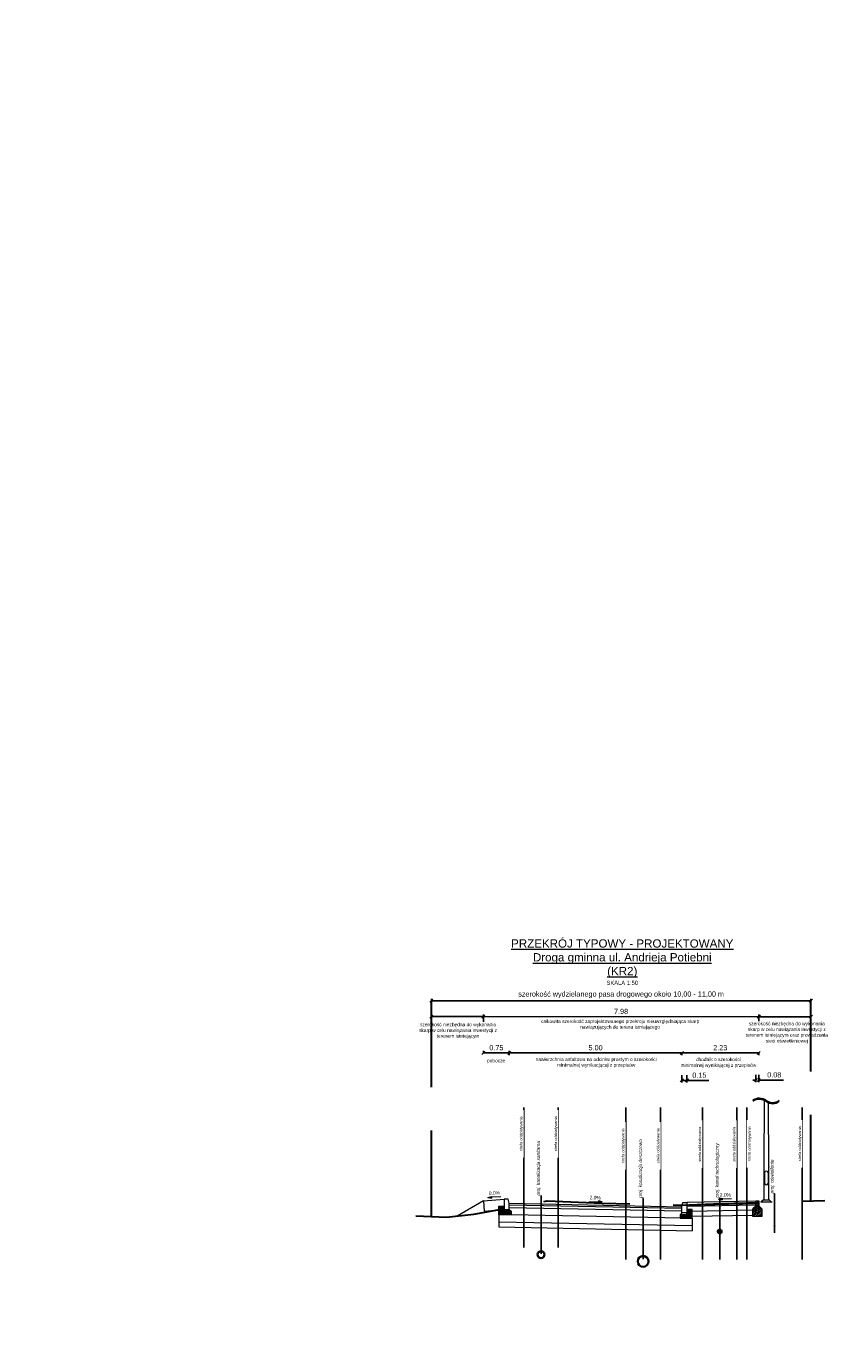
# Model space of a CAD drawing. Header units: metres. Extents: x 7331444 to 14836576, y 5479641 to 11132379.
# Tile 29 of 53: x 7418269 to 7418292, y 5566321 to 5566359. Entities that reach past the tile are written whole.
import ezdxf
from ezdxf import colors
from ezdxf.entities.mleader import LeaderData, LeaderLine
from ezdxf.math import Vec2, Vec3

# ---------------------------------------------------------------- set-up
doc = ezdxf.new("R2010")
doc.units = ezdxf.units.M
doc.linetypes.add('DASHED2', pattern=[0.375, 0.25, -0.125])
doc.layers.add('$2-Szczegóły', color=7, linetype='Continuous', lineweight=13)
doc.styles.add('arial', font='ARIALNI.TTF', dxfattribs={"height": 0.15})
doc.styles.add('obrocony', font='arial.ttf')
doc.styles.add('ZNAKN', font='arial.ttf')
doc.dimstyles.new('przekroj poprzeczny', dxfattribs={"dimscale": 0.15, "dimtxt": 1, "dimasz": 0.6, "dimexe": 0.4, "dimexo": 0.0625, "dimgap": 0.5, "dimtad": 1, "dimzin": 1, "dimdsep": 46, "dimtxsty": 'ZNAKN', "dimblk": 'OBLIQUE', "dimcen": 0.09, "dimadec": 4, "dimazin": 0, "dimtfac": 1, "dimtofl": 0, "dimtmove": 0, "dimatfit": 3, "dimfxl": 1, "dimfxlon": 1, "dimtfill": 1, "dimtolj": 1, "dimtzin": 0, "dimarcsym": 0})

# ---------------------------------------------------------------- blocks, each defined once
blk = doc.blocks.new('_Oblique')
at = {"color": 0, "linetype": 'ByBlock', "lineweight": -2}
blk.add_line((-0.5, -0.5), (0.5, 0.5), dxfattribs=at)
blk = doc.blocks.new('*D228')
at = {"layer": '$2-Szczegóły', "color": 0, "lineweight": -2, "transparency": 16777216}
for p, q in [((7418282.794, 5566329.375), (7418282.794, 5566329.315)), ((7418287.794, 5566329.375), (7418282.794, 5566329.375)), ((7418287.794, 5566329.375), (7418287.794, 5566329.315))]:
    blk.add_line(p, q, dxfattribs=at)
at = {"layer": 'Defpoints', "color": 0, "transparency": 16777216}
for p in [(7418282.794, 5566329.375), (7418282.794, 5566329.375), (7418287.794, 5566329.375)]:
    blk.add_point(p, dxfattribs=at)
at = {"layer": '$2-Szczegóły', "color": 0, "lineweight": -2, "transparency": 16777216, "xscale": 0.09, "yscale": 0.09, "zscale": 0.09, "rotation": 180}
blk.add_blockref('_Oblique', (7418282.794, 5566329.375), dxfattribs=at)
at = {"layer": '$2-Szczegóły', "color": 0, "lineweight": -2, "transparency": 16777216, "xscale": 0.09, "yscale": 0.09, "zscale": 0.09}
blk.add_blockref('_Oblique', (7418287.794, 5566329.375), dxfattribs=at)
at = {"layer": '$2-Szczegóły', "color": 0, "transparency": 16777216, "insert": (7418285.294, 5566329.526), "char_height": 0.15, "attachment_point": 5, "style": 'ZNAKN', "bg_fill": 3, "box_fill_scale": 1.1, "bg_fill_color": 256, "bg_fill_true_color": 13158600, "bg_fill_transparency": 0}
blk.add_mtext('\\A1;5.00', dxfattribs=at)
blk = doc.blocks.new('*D229')
at = {"layer": '$2-Szczegóły', "color": 0, "lineweight": -2, "transparency": 16777216}
for p, q in [((7418287.794, 5566329.375), (7418287.794, 5566329.315)), ((7418290.024, 5566329.375), (7418287.794, 5566329.375)), ((7418290.024, 5566329.375), (7418290.024, 5566329.315))]:
    blk.add_line(p, q, dxfattribs=at)
at = {"layer": 'Defpoints', "color": 0, "transparency": 16777216}
for p in [(7418287.794, 5566329.375), (7418287.794, 5566329.375), (7418290.024, 5566329.375)]:
    blk.add_point(p, dxfattribs=at)
at = {"layer": '$2-Szczegóły', "color": 0, "lineweight": -2, "transparency": 16777216, "xscale": 0.09, "yscale": 0.09, "zscale": 0.09}
for p, rotation in [((7418287.794, 5566329.375), 180.000706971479), ((7418290.024, 5566329.375), 0.0007069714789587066)]:
    blk.add_blockref('_Oblique', p, dxfattribs=dict(at, rotation=rotation))
at = {"layer": '$2-Szczegóły', "color": 0, "transparency": 16777216, "insert": (7418288.909, 5566329.526), "char_height": 0.15, "attachment_point": 5, "rotation": 0.0007, "style": 'ZNAKN', "bg_fill": 3, "box_fill_scale": 1.1, "bg_fill_color": 256, "bg_fill_true_color": 13158600, "bg_fill_transparency": 0}
blk.add_mtext('\\A1;2.23', dxfattribs=at)
blk = doc.blocks.new('*D230')
at = {"layer": '$2-Szczegóły', "color": 0, "lineweight": -2, "transparency": 16777216}
for p, q in [((7418287.794, 5566328.729), (7418287.794, 5566328.519)), ((7418287.794, 5566328.579), (7418287.944, 5566328.579)), ((7418287.944, 5566328.729), (7418287.944, 5566328.519)), ((7418287.944, 5566328.579), (7418288.575, 5566328.579))]:
    blk.add_line(p, q, dxfattribs=at)
at = {"layer": 'Defpoints', "color": 0, "transparency": 16777216}
blk.add_point((7418287.794, 5566328.91), dxfattribs=at)
at = {"layer": '$2-Szczegóły', "color": 0, "lineweight": -2, "transparency": 16777216, "xscale": 0.09, "yscale": 0.09, "zscale": 0.09, "rotation": 180}
blk.add_blockref('_Oblique', (7418287.794, 5566328.579), dxfattribs=at)
at = {"layer": '$2-Szczegóły', "color": 0, "lineweight": -2, "transparency": 16777216, "xscale": 0.09, "yscale": 0.09, "zscale": 0.09}
blk.add_blockref('_Oblique', (7418287.944, 5566328.579), dxfattribs=at)
at = {"layer": '$2-Szczegóły', "color": 0, "transparency": 16777216, "insert": (7418288.304, 5566328.73), "char_height": 0.15, "attachment_point": 5, "style": 'ZNAKN', "bg_fill": 3, "box_fill_scale": 1.1, "bg_fill_color": 256, "bg_fill_true_color": 13158600, "bg_fill_transparency": 0}
blk.add_mtext('\\A1;0.15', dxfattribs=at)
at = {"layer": 'Defpoints', "color": 0, "transparency": 16777216}
for p in [(7418287.944, 5566328.91), (7418287.944, 5566328.579)]:
    blk.add_point(p, dxfattribs=at)
blk = doc.blocks.new('*D231')
at = {"layer": '$2-Szczegóły', "color": 0, "lineweight": -2, "transparency": 16777216}
for p, q in [((7418289.944, 5566328.588), (7418289.854, 5566328.588)), ((7418289.944, 5566328.738), (7418289.944, 5566328.528)), ((7418290.024, 5566328.738), (7418290.024, 5566328.528)), ((7418290.024, 5566328.588), (7418290.744, 5566328.588))]:
    blk.add_line(p, q, dxfattribs=at)
at = {"layer": 'Defpoints', "color": 0, "transparency": 16777216}
for p in [(7418289.944, 5566328.91), (7418290.024, 5566328.91), (7418290.024, 5566328.588)]:
    blk.add_point(p, dxfattribs=at)
at = {"layer": '$2-Szczegóły', "color": 0, "lineweight": -2, "transparency": 16777216, "xscale": 0.09, "yscale": 0.09, "zscale": 0.09}
blk.add_blockref('_Oblique', (7418289.944, 5566328.588), dxfattribs=at)
at = {"layer": '$2-Szczegóły', "color": 0, "lineweight": -2, "transparency": 16777216, "xscale": 0.09, "yscale": 0.09, "zscale": 0.09, "rotation": 180}
blk.add_blockref('_Oblique', (7418290.024, 5566328.588), dxfattribs=at)
at = {"layer": '$2-Szczegóły', "color": 0, "transparency": 16777216, "insert": (7418290.474, 5566328.74), "char_height": 0.15, "attachment_point": 5, "style": 'ZNAKN', "bg_fill": 3, "box_fill_scale": 1.1, "bg_fill_color": 256, "bg_fill_true_color": 13158600, "bg_fill_transparency": 0}
blk.add_mtext('\\A1;0.08', dxfattribs=at)
blk = doc.blocks.new('*D232')
at = {"layer": '$2-Szczegóły', "color": 0, "lineweight": -2, "transparency": 16777216}
for p, q in [((7418282.044, 5566329.375), (7418282.044, 5566329.435)), ((7418282.794, 5566329.375), (7418282.044, 5566329.375)), ((7418282.794, 5566329.375), (7418282.794, 5566329.435))]:
    blk.add_line(p, q, dxfattribs=at)
at = {"layer": '$2-Szczegóły', "color": 0, "lineweight": -2, "transparency": 16777216, "xscale": 0.09, "yscale": 0.09, "zscale": 0.09, "rotation": 180}
blk.add_blockref('_Oblique', (7418282.044, 5566329.375), dxfattribs=at)
at = {"layer": '$2-Szczegóły', "color": 0, "lineweight": -2, "transparency": 16777216, "xscale": 0.09, "yscale": 0.09, "zscale": 0.09}
blk.add_blockref('_Oblique', (7418282.794, 5566329.375), dxfattribs=at)
at = {"layer": '$2-Szczegóły', "color": 0, "transparency": 16777216, "insert": (7418282.419, 5566329.526), "char_height": 0.15, "attachment_point": 5, "style": 'ZNAKN', "bg_fill": 3, "box_fill_scale": 1.1, "bg_fill_color": 256, "bg_fill_true_color": 13158600, "bg_fill_transparency": 0}
blk.add_mtext('\\A1;0.75', dxfattribs=at)
at = {"layer": 'Defpoints', "color": 0, "transparency": 16777216}
for p in [(7418282.044, 5566329.375), (7418282.044, 5566329.375), (7418282.794, 5566329.375)]:
    blk.add_point(p, dxfattribs=at)
blk = doc.blocks.new('*D234')
at = {"layer": '$2-Szczegóły', "color": 0, "lineweight": -2, "transparency": 16777216}
for p, q in [((7418282.044, 5566330.278), (7418282.044, 5566330.488)), ((7418282.044, 5566330.428), (7418290.024, 5566330.427)), ((7418290.024, 5566330.277), (7418290.024, 5566330.487))]:
    blk.add_line(p, q, dxfattribs=at)
at = {"layer": 'Defpoints', "color": 0, "transparency": 16777216}
for p in [(7418290.024, 5566330.427), (7418282.044, 5566329.853), (7418290.024, 5566329.853)]:
    blk.add_point(p, dxfattribs=at)
at = {"layer": '$2-Szczegóły', "color": 0, "lineweight": -2, "transparency": 16777216, "xscale": 0.09, "yscale": 0.09, "zscale": 0.09}
for p, rotation in [((7418282.044, 5566330.428), 179.9978324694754), ((7418290.024, 5566330.427), 359.9978324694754)]:
    blk.add_blockref('_Oblique', p, dxfattribs=dict(at, rotation=rotation))
at = {"layer": '$2-Szczegóły', "color": 0, "transparency": 16777216, "insert": (7418286.034, 5566330.579), "char_height": 0.15, "attachment_point": 5, "rotation": 359.9978, "style": 'ZNAKN', "bg_fill": 3, "box_fill_scale": 1.1, "bg_fill_color": 256, "bg_fill_true_color": 13158600, "bg_fill_transparency": 0}
blk.add_mtext('\\A1;7.98', dxfattribs=at)
blk = doc.blocks.new('*D239')
at = {"layer": '$2-Szczegóły', "color": 0, "lineweight": -2, "transparency": 16777216}
for p, q in [((7418280.534, 5566330.738), (7418280.534, 5566330.948)), ((7418280.534, 5566330.888), (7418291.534, 5566330.888)), ((7418291.534, 5566330.738), (7418291.534, 5566330.948))]:
    blk.add_line(p, q, dxfattribs=at)
at = {"layer": 'Defpoints', "color": 0, "transparency": 16777216}
for p in [(7418291.534, 5566330.888), (7418280.534, 5566330.314), (7418291.534, 5566330.314)]:
    blk.add_point(p, dxfattribs=at)
at = {"layer": '$2-Szczegóły', "color": 0, "lineweight": -2, "transparency": 16777216, "xscale": 0.09, "yscale": 0.09, "zscale": 0.09}
for p, rotation in [((7418280.534, 5566330.888), 179.9984276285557), ((7418291.534, 5566330.888), 359.9984276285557)]:
    blk.add_blockref('_Oblique', p, dxfattribs=dict(at, rotation=rotation))
at = {"layer": '$2-Szczegóły', "color": 0, "transparency": 16777216, "insert": (7418286.034, 5566331.061), "char_height": 0.15, "attachment_point": 5, "rotation": 359.9984, "style": 'ZNAKN', "bg_fill": 3, "box_fill_scale": 1.1, "bg_fill_color": 256, "bg_fill_true_color": 13158600, "bg_fill_transparency": 0}
blk.add_mtext('\\A1;szerokość wydzielanego pasa drogowego około 10,00 - 11,00 m', dxfattribs=at)
blk = doc.blocks.new('*D241')
at = {"layer": '$2-Szczegóły', "color": 0, "lineweight": -2, "transparency": 16777216}
for p, q in [((7418280.534, 5566330.428), (7418280.534, 5566330.488)), ((7418282.044, 5566330.428), (7418280.534, 5566330.428)), ((7418282.044, 5566330.428), (7418282.044, 5566330.488))]:
    blk.add_line(p, q, dxfattribs=at)
at = {"layer": 'Defpoints', "color": 0, "transparency": 16777216}
for p in [(7418280.534, 5566330.428), (7418280.534, 5566330.428), (7418282.044, 5566330.428)]:
    blk.add_point(p, dxfattribs=at)
at = {"layer": '$2-Szczegóły', "color": 0, "lineweight": -2, "transparency": 16777216, "xscale": 0.09, "yscale": 0.09, "zscale": 0.09, "rotation": 180}
blk.add_blockref('_Oblique', (7418280.534, 5566330.428), dxfattribs=at)
at = {"layer": '$2-Szczegóły', "color": 0, "lineweight": -2, "transparency": 16777216, "xscale": 0.09, "yscale": 0.09, "zscale": 0.09}
blk.add_blockref('_Oblique', (7418282.044, 5566330.428), dxfattribs=at)
blk = doc.blocks.new('*D242')
at = {"layer": '$2-Szczegóły', "color": 0, "lineweight": -2, "transparency": 16777216}
for p, q in [((7418290.027, 5566330.427), (7418290.027, 5566330.487)), ((7418291.538, 5566330.427), (7418290.027, 5566330.427)), ((7418291.538, 5566330.427), (7418291.538, 5566330.487))]:
    blk.add_line(p, q, dxfattribs=at)
at = {"layer": 'Defpoints', "color": 0, "transparency": 16777216}
for p in [(7418290.027, 5566330.427), (7418290.027, 5566330.427), (7418291.538, 5566330.427)]:
    blk.add_point(p, dxfattribs=at)
at = {"layer": '$2-Szczegóły', "color": 0, "lineweight": -2, "transparency": 16777216, "xscale": 0.09, "yscale": 0.09, "zscale": 0.09, "rotation": 180}
blk.add_blockref('_Oblique', (7418290.027, 5566330.427), dxfattribs=at)
at = {"layer": '$2-Szczegóły', "color": 0, "lineweight": -2, "transparency": 16777216, "xscale": 0.09, "yscale": 0.09, "zscale": 0.09}
blk.add_blockref('_Oblique', (7418291.538, 5566330.427), dxfattribs=at)
blk = doc.blocks.new('_None')
blk = doc.blocks.new('jn321jk3n12jkn321kj3')
at = {"color": 7, "lineweight": 18}
for p, q in [((7418301.506, 5566192.644), (7418301.493, 5566190.729)), ((7418301.639, 5566190.729), (7418301.626, 5566192.572)), ((7418301.493, 5566190.709), (7418301.493, 5566189.753)), ((7418301.516, 5566190.541), (7418301.516, 5566190.236)), ((7418301.616, 5566190.541), (7418301.616, 5566190.236)), ((7418301.639, 5566189.753), (7418301.639, 5566190.709)), ((7418301.406, 5566189.699), (7418301.406, 5566189.689)), ((7418301.406, 5566189.699), (7418301.726, 5566189.699)), ((7418301.726, 5566189.689), (7418301.406, 5566189.689)), ((7418301.476, 5566189.747), (7418301.422, 5566189.701)), ((7418301.639, 5566189.753), (7418301.492, 5566189.753)), ((7418301.655, 5566189.747), (7418301.709, 5566189.701)), ((7418301.726, 5566189.699), (7418301.726, 5566189.689))]:
    blk.add_line(p, q, dxfattribs=at)
at = {"color": 7, "flags": 128}
for points in [[(7418301.173, 5566192.643, -0.333928), (7418301.568, 5566192.632, 0.347791), (7418301.943, 5566192.643)], [(7418301.173, 5566192.616, -0.333928), (7418301.568, 5566192.606, 0.347791), (7418301.943, 5566192.616)]]:
    blk.add_lwpolyline(points, format="xyb", dxfattribs=at)
at = {"color": 7, "lineweight": 18}
for points in [[(7418301.493, 5566190.729), (7418301.493, 5566190.709)], [(7418301.639, 5566190.729), (7418301.639, 5566190.709)]]:
    blk.add_lwpolyline(points, dxfattribs=at)
for centre, radius, start, end in [((7418301.566, 5566190.539), 0.0501, 2.8995, 177.1005), ((7418301.566, 5566190.239), 0.0501, 182.8995, 357.1005), ((7418301.415, 5566189.709), 0.01, 270, 310), ((7418301.492, 5566189.728), 0.025, 90, 130), ((7418301.639, 5566189.728), 0.025, 50, 90), ((7418301.716, 5566189.709), 0.01, 230, 270)]:
    blk.add_arc(centre, radius, start, end, dxfattribs=at)

msp = doc.modelspace()

# ---------------------------------------------------------------- hatches: boundary and pattern name
at = {"layer": '$2-Szczegóły'}
for points in [[(7418282.275, 5566325.216), (7418282.278, 5566325.166), (7418282.17, 5566325.184)], [(7418285.377, 5566325.087), (7418285.376, 5566325.037), (7418285.484, 5566325.06)], [(7418288.963, 5566325.165), (7418288.964, 5566325.116), (7418288.856, 5566325.138)]]:
    msp.add_hatch(color=7, dxfattribs=at).paths.add_polyline_path(points)
h = msp.add_hatch(dxfattribs=at)
h.set_pattern_fill('ANSI33', scale=0.01)
h.set_pattern_definition([(45, (828726.505685, -31433.45606), (-0.04490128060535, 0.04490128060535), []), (45, (828726.550586, -31433.45606), (-0.04490128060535, 0.04490128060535), [0.03175, -0.015875])])
h.paths.add_polyline_path([(7418290.024, 5566325.089), (7418289.944, 5566325.089), (7418289.944, 5566324.939), (7418289.944, 5566324.789), (7418290.024, 5566324.789)])
h = msp.add_hatch(dxfattribs=at)
h.set_pattern_fill('JIS_STN_1E', scale=0.03)
h.set_pattern_definition([(45, (10686.60557, 13387.73536), (-0.0212132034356, 0.0212132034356), []), (45, (10686.62672, 13387.73536), (-0.0212132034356, 0.0212132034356), [0.03, -0.015])])
h.paths.add_polyline_path([(7418282.494, 5566324.937), (7418282.644, 5566324.937), (7418282.644, 5566324.787), (7418282.844, 5566324.787), (7418282.844, 5566324.687), (7418282.644, 5566324.687), (7418282.494, 5566324.687)])
h = msp.add_hatch(dxfattribs=at)
h.set_pattern_fill('JIS_STN_1E', scale=0.03)
h.set_pattern_definition([(45, (10683.30257, 13387.63536), (-0.0212132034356, 0.0212132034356), []), (45, (10683.32372, 13387.63536), (-0.0212132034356, 0.0212132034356), [0.03, -0.015])])
h.paths.add_polyline_path([(7418288.094, 5566324.837), (7418287.944, 5566324.837), (7418287.944, 5566324.687), (7418287.744, 5566324.687), (7418287.744, 5566324.587), (7418287.944, 5566324.587), (7418288.094, 5566324.587)])
h = msp.add_hatch(dxfattribs=at)
h.set_pattern_fill('ANSI33', scale=0.01)
h.set_pattern_definition([(45, (10733.605285, 13380.58077), (-0.04490128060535, 0.04490128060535), []), (45, (10733.650187, 13380.58077), (-0.04490128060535, 0.04490128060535), [0.03175, -0.015875])])
h.paths.add_polyline_path([(7418290.124, 5566324.639), (7418290.124, 5566324.849), (7418290.024, 5566324.939), (7418290.024, 5566324.789), (7418290.024, 5566324.739), (7418289.944, 5566324.739), (7418289.944, 5566324.789), (7418289.944, 5566324.939), (7418289.844, 5566324.849), (7418289.844, 5566324.639)])
at = {"lineweight": 15}
h = msp.add_hatch(color=1, dxfattribs=at)
h.dxf.hatch_style = 1
h.paths.add_polyline_path([(7418290.495, 5566324.359, 1), (7418290.473, 5566324.359, 1)])

# ---------------------------------------------------------------- linework, layer by layer
at = {"layer": '$2-Szczegóły', "color": 7}
for p, q in [((7418282.275, 5566325.216), (7418282.278, 5566325.166)), ((7418282.794, 5566325.017), (7418287.794, 5566324.917)), ((7418282.794, 5566324.977), (7418287.794, 5566324.877)), ((7418285.377, 5566325.087), (7418285.376, 5566325.037)), ((7418289.944, 5566325.077), (7418287.944, 5566325.037)), ((7418289.946, 5566324.997), (7418287.946, 5566324.957)), ((7418288.963, 5566325.165), (7418288.964, 5566325.116)), ((7418282.794, 5566324.897), (7418287.794, 5566324.797)), ((7418282.844, 5566324.696), (7418287.794, 5566324.597)), ((7418289.946, 5566324.967), (7418287.946, 5566324.927)), ((7418289.844, 5566324.815), (7418288.094, 5566324.78)), ((7418289.844, 5566324.665), (7418288.094, 5566324.63)), ((7418282.494, 5566324.483), (7418288.094, 5566324.371)), ((7418282.494, 5566324.333), (7418288.094, 5566324.221))]:
    msp.add_line(p, q, dxfattribs=at)
at = {"layer": '$2-Szczegóły', "color": 7, "flags": 128}
for points in [[(7418282.044, 5566325.089), (7418281.284, 5566324.647)], [(7418282.044, 5566325.089), (7418282.644, 5566325.137)], [(7418282.044, 5566325.089), (7418282.068, 5566324.79)], [(7418289.944, 5566325.089), (7418290.024, 5566325.089)], [(7418282.068, 5566324.79), (7418282.494, 5566324.824)], [(7418282.494, 5566324.687), (7418282.494, 5566324.333)], [(7418288.094, 5566324.587), (7418288.094, 5566324.221)]]:
    msp.add_lwpolyline(points, dxfattribs=at)
at = {"layer": '$2-Szczegóły', "color": 7}
for points in [[(7418282.17, 5566325.184), (7418282.275, 5566325.216)], [(7418282.17, 5566325.184), (7418282.278, 5566325.166)], [(7418282.55, 5566325.208), (7418282.276, 5566325.191)], [(7418285.103, 5566325.068), (7418285.377, 5566325.062)], [(7418285.484, 5566325.06), (7418285.376, 5566325.037)], [(7418285.484, 5566325.06), (7418285.377, 5566325.087)], [(7418288.856, 5566325.138), (7418288.963, 5566325.165)], [(7418288.856, 5566325.138), (7418288.964, 5566325.116)], [(7418289.237, 5566325.146), (7418288.963, 5566325.14)], [(7418289.944, 5566325.089), (7418290.024, 5566325.089), (7418290.024, 5566324.789), (7418289.944, 5566324.789), (7418289.944, 5566325.089)], [(7418289.844, 5566324.849), (7418289.944, 5566324.939)], [(7418289.844, 5566324.849), (7418289.844, 5566324.639), (7418290.124, 5566324.639), (7418290.124, 5566324.849)], [(7418290.024, 5566324.789), (7418290.024, 5566324.739), (7418289.944, 5566324.739), (7418289.944, 5566324.789)], [(7418290.124, 5566324.849), (7418290.024, 5566324.939)]]:
    msp.add_lwpolyline(points, dxfattribs=at)
at = {"layer": '$2-Szczegóły', "color": 7, "flags": 128}
for points in [[(7418282.764, 5566325.137), (7418282.644, 5566325.137), (7418282.644, 5566324.837), (7418282.794, 5566324.837), (7418282.794, 5566325.017)], [(7418287.824, 5566325.037), (7418287.944, 5566325.037), (7418287.944, 5566324.737), (7418287.794, 5566324.737), (7418287.794, 5566324.917)], [(7418282.644, 5566324.937), (7418282.644, 5566324.787), (7418282.844, 5566324.787), (7418282.844, 5566324.687), (7418282.644, 5566324.687), (7418282.494, 5566324.687), (7418282.494, 5566324.937)], [(7418282.844, 5566324.787), (7418282.644, 5566324.787), (7418282.644, 5566324.837), (7418282.794, 5566324.837)], [(7418287.944, 5566324.837), (7418287.944, 5566324.687), (7418287.744, 5566324.687), (7418287.744, 5566324.587), (7418287.944, 5566324.587), (7418288.094, 5566324.587), (7418288.094, 5566324.837)], [(7418287.744, 5566324.687), (7418287.944, 5566324.687), (7418287.944, 5566324.737), (7418287.794, 5566324.737)]]:
    msp.add_lwpolyline(points, close=True, dxfattribs=at)
at = {"color": 32, "true_color": 0xcd6928, "flags": 128}
for points in [[(7418283.214, 5566323.737), (7418283.214, 5566327.796)], [(7418284.214, 5566323.737), (7418284.214, 5566327.796)]]:
    msp.add_lwpolyline(points, dxfattribs=at)
at = {"color": 44, "flags": 128}
for points in [[(7418286.174, 5566323.391), (7418286.174, 5566327.796)], [(7418287.174, 5566323.391), (7418287.174, 5566327.796)]]:
    msp.add_lwpolyline(points, dxfattribs=at)
at = {"color": 30, "flags": 128}
for points in [[(7418288.394, 5566323.391), (7418288.394, 5566327.796)], [(7418289.394, 5566323.391), (7418289.394, 5566327.796)]]:
    msp.add_lwpolyline(points, dxfattribs=at)
at = {"color": 1, "flags": 128}
for points in [[(7418289.684, 5566327.796), (7418289.684, 5566323.391)], [(7418291.284, 5566327.796), (7418291.284, 5566323.391)]]:
    msp.add_lwpolyline(points, dxfattribs=at)
at = {"color": 7, "linetype": 'DASHED2', "lineweight": 30, "ltscale": 10, "flags": 128}
msp.add_lwpolyline([(7418280.082, 5566324.651), (7418280.978, 5566324.614), (7418281.765, 5566324.698), (7418283.892, 5566325.088), (7418285.484, 5566325.021), (7418287.766, 5566324.964), (7418288.951, 5566325.009), (7418291.937, 5566325.098)], dxfattribs=at)
at = {"color": 30, "lineweight": 35}
msp.add_circle((7418288.894, 5566324.201), 0.055, dxfattribs=at)
msp.add_circle((7418288.894, 5566324.201), 0.055, dxfattribs=at)
at = {"color": 1, "lineweight": 15}
msp.add_circle((7418290.484, 5566324.359), 0.0112, dxfattribs=at)
msp.add_circle((7418290.484, 5566324.359), 0.0112, dxfattribs=at)
at = {"color": 32, "lineweight": 35}
msp.add_circle((7418283.714, 5566323.53), 0.1, dxfattribs=at)
msp.add_circle((7418283.714, 5566323.53), 0.1, dxfattribs=at)
at = {"color": 44, "lineweight": 35}
msp.add_circle((7418286.674, 5566323.333), 0.157, dxfattribs=at)
msp.add_circle((7418286.674, 5566323.333), 0.157, dxfattribs=at)

# ---------------------------------------------------------------- block references
at = {"color": 7}
msp.add_blockref('jn321jk3n12jkn321kj3', (-11.323, 135.359), dxfattribs=at)

# ---------------------------------------------------------------- texts
at = {"layer": '$2-Szczegóły', "color": 7, "char_height": 0.1, "attachment_point": 8, "style": 'obrocony'}
for s, insert, rotation in [('8.0%', (7418282.367, 5566325.263), 3.616), ('2.0%', (7418285.283, 5566325.131), 358.8542), ('2.0%', (7418289.057, 5566325.209), 1.1458)]:
    msp.add_mtext(s, dxfattribs=dict(at, insert=insert, rotation=rotation))

# ---------------------------------------------------------------- dimensions: what is measured, and where the dimension line sits
at = {"layer": '$2-Szczegóły', "color": 7}
dim = msp.add_aligned_dim(p1=(7418280.534, 5566330.314), p2=(7418291.534, 5566330.314), distance=0.574, text='szerokość wydzielanego pasa drogowego około 10,00 - 11,00 m', dimstyle='przekroj poprzeczny', dxfattribs=at)
dim.commit()
dim.dimension.update_dxf_attribs({"geometry": '*D239', "text_midpoint": (7418286.034, 5566331.061)})
for p1, p2, distance, picture, middle in [((7418287.794, 5566329.375), (7418282.794, 5566329.375), 0, '*D228', (7418285.294, 5566329.526)), ((7418289.944, 5566328.91), (7418290.024, 5566328.91), -0.322, '*D231', (7418290.474, 5566328.74))]:
    dim = msp.add_aligned_dim(p1=p1, p2=p2, distance=distance, dimstyle='przekroj poprzeczny', dxfattribs=at)
    dim.commit()
    dim.dimension.update_dxf_attribs({"geometry": picture, "text_midpoint": middle})
dim = msp.add_linear_dim(base=(7418287.944, 5566328.579), p1=(7418287.794, 5566328.91), p2=(7418287.944, 5566328.91), angle=0, dimstyle='przekroj poprzeczny', dxfattribs=at)
dim.commit()
dim.dimension.update_dxf_attribs({"geometry": '*D230', "text_midpoint": (7418288.304, 5566328.579), "dimtype": 161})

# ---------------------------------------------------------------- leaders
at = {"color": 7, "lineweight": 0}
ml = msp.add_multileader_mtext('Standard', dxfattribs=at)
ml.set_content('proj. kanalizacja sanitarna', color=7, style='arial')
ml.set_leader_properties()
ml.set_arrow_properties(name='NONE')
ml.build(insert=Vec2(0, 0))
ml.multileader.update_dxf_attribs({"text_left_attachment_type": 6, "text_right_attachment_type": 6, "dogleg_length": 0.36, "arrow_head_size": 1})
ctx = ml.context
ctx.base_point, ctx.char_height, ctx.arrow_head_size, ctx.landing_gap_size, ctx.plane_origin, ctx.plane_x_axis, ctx.plane_y_axis = Vec3(7418283.714, 5566325.239), 0.1, 1, 0, Vec3(7418283.111, 5566331.862), Vec3(0, 1), Vec3(-1, 0)
ctx.left_attachment, ctx.right_attachment = 6, 6
notes = []
notes.append((ctx, [(1, (1, 1, 0), (7418283.714, 5566324.879), (0, 1), 0.36, [(0, [(7418283.714, 5566323.63)], 0, [])])]))
ctx.mtext.insert, ctx.mtext.text_direction, ctx.mtext.rotation, ctx.mtext.flow_direction = Vec3(7418283.585, 5566325.239), Vec3(0, 1), 1.570796, 5
ml = msp.add_multileader_mtext('Standard', dxfattribs=at)
ml.set_content('proj. kanalizacja deszczowa', color=7, style='arial')
ml.set_leader_properties()
ml.set_arrow_properties(name='NONE')
ml.build(insert=Vec2(0, 0))
ml.multileader.update_dxf_attribs({"text_left_attachment_type": 6, "text_right_attachment_type": 6, "dogleg_length": 0.36, "arrow_head_size": 1})
ctx = ml.context
ctx.base_point, ctx.char_height, ctx.arrow_head_size, ctx.landing_gap_size, ctx.plane_origin, ctx.plane_x_axis, ctx.plane_y_axis = Vec3(7418286.674, 5566325.176), 0.1, 1, 0, Vec3(7418286.071, 5566331.862), Vec3(0, 1), Vec3(-1, 0)
ctx.left_attachment, ctx.right_attachment = 6, 6
notes.append((ctx, [(1, (1, 1, 0), (7418286.674, 5566324.816), (0, 1), 0.36, [(0, [(7418286.674, 5566323.491)], 0, [])])]))
ctx.mtext.insert, ctx.mtext.text_direction, ctx.mtext.rotation, ctx.mtext.flow_direction = Vec3(7418286.544, 5566325.176), Vec3(0, 1), 1.570796, 5
ml = msp.add_multileader_mtext('Standard', dxfattribs=at)
ml.set_content('proj. kanał technologiczny', color=7, style='arial')
ml.set_leader_properties()
ml.set_arrow_properties(name='NONE')
ml.build(insert=Vec2(0, 0))
ml.multileader.update_dxf_attribs({"text_left_attachment_type": 6, "text_right_attachment_type": 6, "dogleg_length": 0.36, "arrow_head_size": 1})
ctx = ml.context
ctx.base_point, ctx.char_height, ctx.arrow_head_size, ctx.landing_gap_size, ctx.plane_origin, ctx.plane_x_axis, ctx.plane_y_axis = Vec3(7418288.894, 5566325.18), 0.1, 1, 0, Vec3(7418286.63, 5566330.078), Vec3(0, 1), Vec3(-1, 0)
ctx.left_attachment, ctx.right_attachment = 6, 6
notes.append((ctx, [(1, (1, 1, 0), (7418288.894, 5566324.82), (0, 1), 0.36, [(0, [(7418288.894, 5566324.256)], 0, [])])]))
ctx.mtext.insert, ctx.mtext.text_direction, ctx.mtext.rotation, ctx.mtext.flow_direction = Vec3(7418288.765, 5566325.18), Vec3(0, 1), 1.570796, 5
ml = msp.add_multileader_mtext('Standard', dxfattribs=at)
ml.set_content('proj. oświetlenie', color=7, style='arial')
ml.set_leader_properties()
ml.set_arrow_properties(name='NONE')
ml.build(insert=Vec2(0, 0))
ml.multileader.update_dxf_attribs({"text_left_attachment_type": 6, "text_right_attachment_type": 6, "dogleg_length": 0.36, "arrow_head_size": 1})
ctx = ml.context
ctx.base_point, ctx.char_height, ctx.arrow_head_size, ctx.landing_gap_size, ctx.plane_origin, ctx.plane_x_axis, ctx.plane_y_axis = Vec3(7418290.484, 5566325.302), 0.1, 1, 0, Vec3(7418294.55, 5566332.53), Vec3(0, 1), Vec3(-1, 0)
ctx.left_attachment, ctx.right_attachment = 6, 6
notes.append((ctx, [(1, (1, 1, 0), (7418290.484, 5566324.942), (0, 1), 0.36, [(2, [(7418290.484, 5566324.359)], 0, [])])]))
ctx.mtext.insert, ctx.mtext.text_direction, ctx.mtext.rotation, ctx.mtext.flow_direction = Vec3(7418290.355, 5566325.302), Vec3(0, 1), 1.570796, 5
for ctx, leaders in notes:
    for number, flags, end, landing, length, lines in leaders:
        leader = LeaderData()
        leader.index, (leader.has_last_leader_line, leader.has_dogleg_vector, leader.attachment_direction) = number, flags
        leader.last_leader_point, leader.dogleg_vector, leader.dogleg_length = Vec3(end), Vec3(landing), length
        for number, points, colour, breaks in lines:
            line = LeaderLine()
            line.index, line.vertices, line.color, line.breaks = number, Vec3.list(points), colors.encode_raw_color(colour), breaks
            leader.lines.append(line)
        ctx.leaders.append(leader)

# ---------------------------------------------------------------- next in the draw order: texts
at = {"layer": '$2-Szczegóły', "color": 7, "insert": (7418281.143, 5566332.669), "char_height": 0.12, "attachment_point": 1, "style": 'obrocony'}
msp.add_mtext_dynamic_manual_height_columns('\\pxqc;{\\H2x;\\LPRZEKRÓJ TYPOWY - PROJEKTOWANY\\PDroga gminna ul. Andrieja Potiebni \\P(KR2)\\H0.625x;\\P}SKALA 1:50', width=9.85052, gutter_width=10, heights=[0], dxfattribs=at)
at = {"layer": '$2-Szczegóły', "color": 7, "char_height": 0.1, "attachment_point": 5, "rotation": 0.0086, "style": 'ZNAKN', "bg_fill": 3, "box_fill_scale": 1.1, "bg_fill_color": 256, "bg_fill_true_color": 13158600, "bg_fill_transparency": 0}
for s, insert, width in [('\\A1;pobocze', (7418282.412, 5566329.137), 0.78958), ('\\A1;nawierzchnia asfaltowa na odcinku prostym o szerokości minimalnej wynikacjącej z przepisów', (7418285.312, 5566329.093), 3.56859)]:
    msp.add_mtext(s, dxfattribs=dict(at, insert=insert, width=width))
at = {"layer": '$2-Szczegóły', "color": 7, "char_height": 0.08, "width": 1.30378, "attachment_point": 5, "rotation": 90.0086, "style": 'ZNAKN', "bg_fill": 2}
for insert in [(7418283.146, 5566327.03), (7418284.15, 5566327.03), (7418286.103, 5566326.682), (7418287.114, 5566326.682), (7418288.324, 5566326.728), (7418289.32, 5566326.728), (7418289.766, 5566326.741), (7418291.222, 5566326.741)]:
    msp.add_mtext('\\A1;strefa oddziaływania', dxfattribs=dict(at, insert=insert))

# ---------------------------------------------------------------- next in the draw order: dimensions: what is measured, and where the dimension line sits
at = {"layer": '$2-Szczegóły', "color": 7}
for p1, p2, distance, picture, middle in [((7418282.044, 5566329.853), (7418290.024, 5566329.853), 0.574, '*D234', (7418286.034, 5566330.579)), ((7418290.024, 5566329.375), (7418287.794, 5566329.375), 0, '*D229', (7418288.909, 5566329.526))]:
    dim = msp.add_aligned_dim(p1=p1, p2=p2, distance=distance, dimstyle='przekroj poprzeczny', dxfattribs=at)
    dim.commit()
    dim.dimension.update_dxf_attribs({"geometry": picture, "text_midpoint": middle})

# ---------------------------------------------------------------- next in the draw order: texts
at = {"layer": '$2-Szczegóły', "color": 7, "insert": (7418286.005, 5566330.195), "char_height": 0.1, "width": 4.77185, "attachment_point": 5, "rotation": 0.0086, "style": 'ZNAKN', "bg_fill": 3, "box_fill_scale": 1.1, "bg_fill_color": 256, "bg_fill_true_color": 13158600, "bg_fill_transparency": 0}
msp.add_mtext('\\A1;całkowita szerokość zaprojektowanego przekroju nieuwzględniająca skarp nawiązujących do terenu istniejącego ', dxfattribs=at)
at = {"layer": '$2-Szczegóły', "color": 7, "insert": (7418288.856, 5566329.091), "char_height": 0.1, "attachment_point": 5, "rotation": 0.0086, "style": 'ZNAKN', "bg_fill": 3, "box_fill_scale": 1.1, "bg_fill_color": 256, "bg_fill_true_color": 13158600, "bg_fill_transparency": 0}
msp.add_mtext('\\A1;chodnik o szerokości \\Pminimalnej wynikającej z przepisów', dxfattribs=at)

# ---------------------------------------------------------------- next in the draw order: dimensions: what is measured, and where the dimension line sits
at = {"layer": '$2-Szczegóły', "color": 7}
for base, p1, p2, picture, middle in [((7418280.534, 5566330.428), (7418282.044, 5566330.428), (7418280.534, 5566330.428), '*D241', (7418281.289, 5566330.428)), ((7418290.027, 5566330.427), (7418291.538, 5566330.427), (7418290.027, 5566330.427), '*D242', (7418290.783, 5566330.427))]:
    dim = msp.add_linear_dim(base=base, p1=p1, p2=p2, angle=180, text=' ', dimstyle='przekroj poprzeczny', dxfattribs=at)
    dim.commit()
    dim.dimension.update_dxf_attribs({"geometry": picture, "text_midpoint": middle, "dimtype": 161})

# ---------------------------------------------------------------- next in the draw order: texts
at = {"layer": '$2-Szczegóły', "color": 7, "char_height": 0.1, "width": 2.39089, "attachment_point": 5, "rotation": 0.0086, "style": 'ZNAKN', "bg_fill": 3, "box_fill_scale": 1.1, "bg_fill_color": 256, "bg_fill_true_color": 13158600, "bg_fill_transparency": 0}
for s, insert in [('\\A1;szerokość niezbędna do wykonania skarp w celu nawiązania inwestycji z terenem istniejącym oraz prowadzenia sieci oświetleniowej', (7418290.838, 5566329.963)), ('\\A1;szerokość niezbędna do wykonania skarp w celu nawiązania inwestycji z terenem istniejącym', (7418281.307, 5566330.019))]:
    msp.add_mtext(s, dxfattribs=dict(at, insert=insert))

# ---------------------------------------------------------------- next in the draw order: linework, layer by layer
at = {"color": 7, "linetype": 'DASHED2', "lineweight": 30, "ltscale": 10}
for p, q in [((7418280.534, 5566324.632), (7418280.534, 5566330.888)), ((7418291.534, 5566325.086), (7418291.534, 5566330.888))]:
    msp.add_line(p, q, dxfattribs=at)

# ---------------------------------------------------------------- next in the draw order: dimensions: what is measured, and where the dimension line sits
at = {"layer": '$2-Szczegóły', "color": 7}
dim = msp.add_linear_dim(base=(7418282.044, 5566329.375), p1=(7418282.794, 5566329.375), p2=(7418282.044, 5566329.375), angle=180, dimstyle='przekroj poprzeczny', dxfattribs=at)
dim.commit()
dim.dimension.update_dxf_attribs({"geometry": '*D232', "text_midpoint": (7418282.419, 5566329.375), "dimtype": 161})

# ---------------------------------------------------------------- next in the draw order: linework, layer by layer
at = {"color": 6, "lineweight": 50}
msp.add_circle((7417939.891, 5566137.208), 86496.154, dxfattribs=at)

doc.saveas('drawing.dxf')
